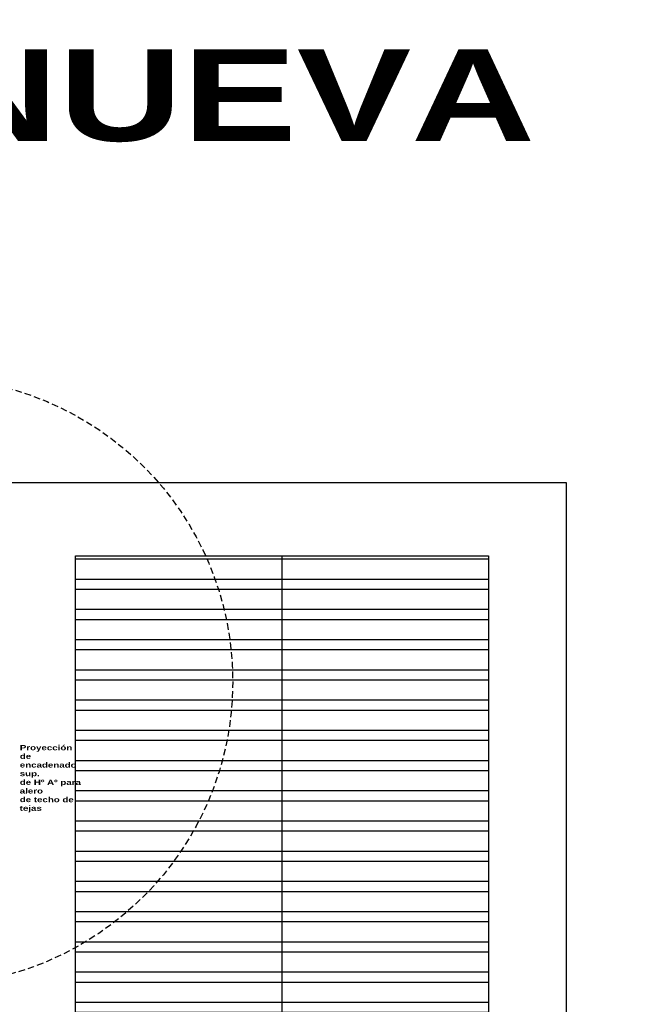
# Model space of a CAD drawing. Header units: millimetres. Extents: x 2161 to 2648, y 395 to 538.
# Tile 28 of 30: x 2400 to 2424, y 500 to 538. Entities that reach past the tile are written whole.
import ezdxf

# ---------------------------------------------------------------- set-up
doc = ezdxf.new("R2010")
doc.units = ezdxf.units.MM
doc.linetypes.add('ACAD_ISO04W100', pattern=[30, 24, -3, 0, -3])
doc.linetypes.add('HIDDEN', pattern=[0.375, 0.25, -0.125])
for name, color, linetype in [('Cotas', 3, 'Continuous'), ('FOLHA', 2, 'Continuous'), ('PAREDE', 6, 'Continuous')]:
    doc.layers.add(name, color=color, linetype=linetype)
doc.styles.add('REGUA60', font='cityb___.ttf', dxfattribs={"width": 1.4})

msp = doc.modelspace()

# ---------------------------------------------------------------- hatches: boundary and pattern name
at = {"layer": 'PAREDE', "linetype": 'ACAD_ISO04W100'}
h = msp.add_hatch(dxfattribs=at)
h.set_pattern_fill('ANSI32', color=1, scale=0.1222, angle=135)
h.paths.add_polyline_path([(2289.5797, 515.89502), (2278.8558, 515.89502), (2278.8558, 437.73159), (2289.5797, 437.73159)])
h.paths.add_polyline_path([(2300.30361, 515.89502), (2289.5797, 515.89502), (2289.5797, 437.73159), (2300.30361, 437.73159)])
h.paths.add_polyline_path([(2410.20418, 516.91406), (2402.25235, 516.91406), (2402.25235, 465.42299), (2410.20418, 465.42299)])
h.paths.add_polyline_path([(2418.15602, 516.91406), (2410.20418, 516.91406), (2410.20418, 465.42299), (2418.15602, 465.42299)])
h.paths.add_polyline_path([(2409.82096, 452.31428), (2401.86912, 452.31428), (2401.86912, 411.92425), (2409.82096, 411.92425)])
h.paths.add_polyline_path([(2417.7728, 452.31428), (2409.82096, 452.31428), (2409.82096, 411.92425), (2417.7728, 411.92425)])
h.paths.add_polyline_path([(2377.88234, 451.72407), (2366.54011, 451.72407), (2366.54011, 412.34997), (2377.88234, 412.34997)])
h.paths.add_polyline_path([(2366.54011, 451.72407), (2355.19789, 451.72407), (2355.19789, 412.34997), (2366.54011, 412.34997)])

# ---------------------------------------------------------------- linework, layer by layer
at = {"layer": 'Cotas', "color": 0}
msp.add_line((2410.20418, 516.91406), (2410.20418, 465.42299), dxfattribs=at)
at = {"layer": 'Cotas'}
msp.add_lwpolyline([(2258.74555, 519.73852), (2421.14994, 519.73852), (2421.14994, 402.77527), (2258.74555, 402.77527)], close=True, dxfattribs=at)
at = {"layer": 'Cotas', "color": 0}
msp.add_lwpolyline([(2402.25235, 516.91406), (2418.15602, 516.91406), (2418.15602, 465.42299), (2402.25235, 465.42299)], close=True, dxfattribs=at)
at = {"layer": 'Cotas', "linetype": 'HIDDEN'}
msp.add_circle((2396.61087, 512.07629), 11.69802, dxfattribs=at)

# ---------------------------------------------------------------- texts
at = {"color": 2, "insert": (2274.7369, 536.42401), "char_height": 3.5286884, "width": 145.7923772, "attachment_point": 1, "style": 'REGUA60'}
msp.add_mtext('\\pi31.209;ESC BÁS Nº 1533  CIUADAD NUEVA\\P\\pi48.131;UBICACIÓN DE BAÑO', dxfattribs=at)
at = {"layer": 'FOLHA', "color": 2, "insert": (2400.10899, 509.63016), "char_height": 0.2000897, "width": 2.4778755, "attachment_point": 1, "rotation": 359.878059, "style": 'REGUA60'}
msp.add_mtext('Proyección de encadenado sup.\\Pde Hº Aº para alero\\Pde techo de tejas', dxfattribs=at)

doc.saveas('drawing.dxf')
